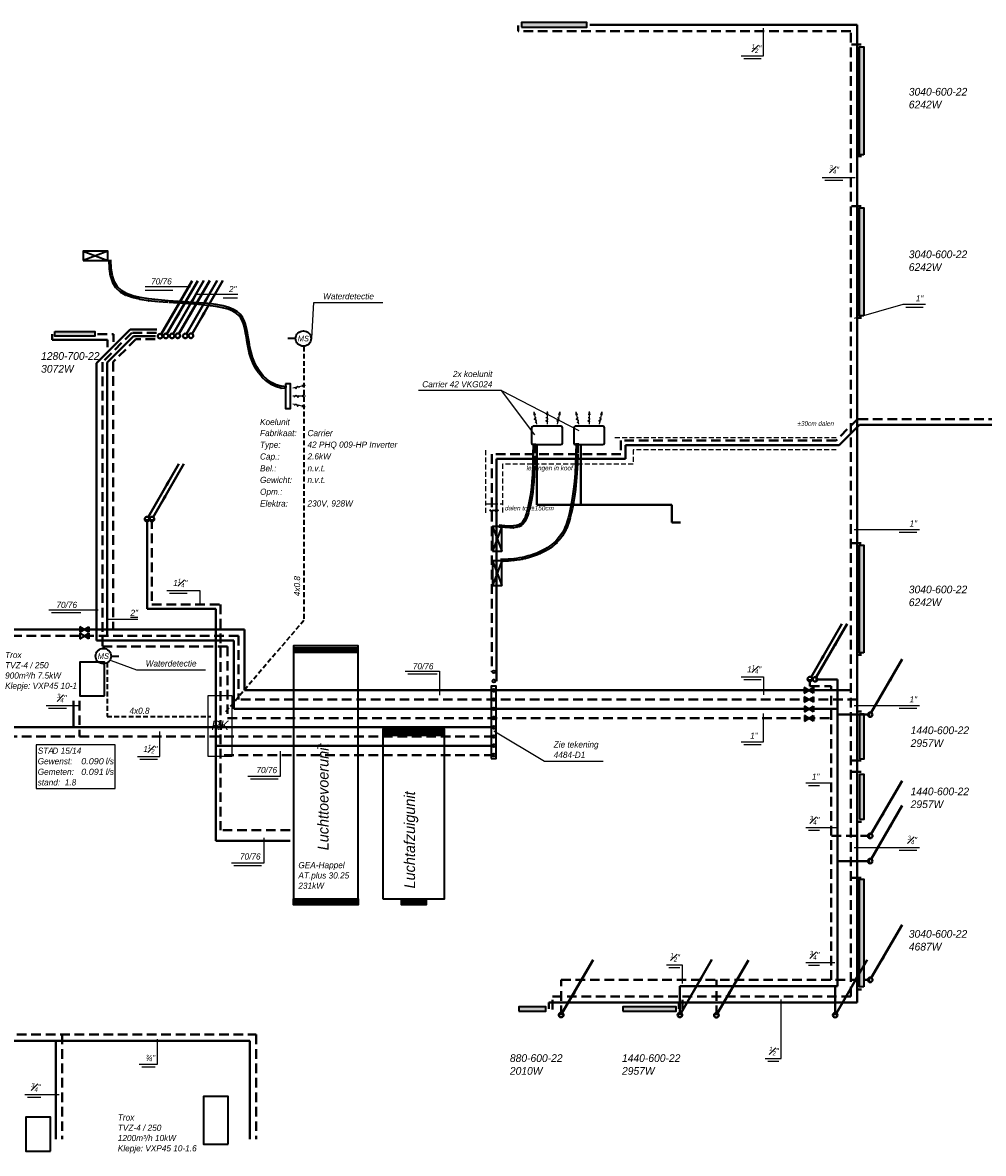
# Model space of a CAD drawing. Header units: millimetres. Extents: x -13501 to 278776, y 0 to 252300.
# Tile 6 of 131: x 17983 to 49162, y 19700 to 56378. Entities that reach past the tile are written whole.
import ezdxf
from ezdxf.enums import TextEntityAlignment as Align

# ---------------------------------------------------------------- set-up
doc = ezdxf.new("R2010")
doc.units = ezdxf.units.MM
doc.header["$LTSCALE"] = 100
doc.linetypes.add('B0701', pattern=[2.34375, 1.5625, -0.78125])
doc.linetypes.add('B0703', pattern=[4.6875, 3.125, -1.5625])
doc.layers.get('0').update_dxf_attribs({"linetype": 'CONTINUOUS'})
for name, color, linetype in [('Koof', 7, 'B0701'), ('LUCHTSTROMING', 7, 'CONTINUOUS'), ('WL58regeling-symbool', 6, 'CONTINUOUS'), ('WT-tekst', 7, 'CONTINUOUS')]:
    doc.layers.add(name, color=color, linetype=linetype)
for name, color, linetype, lineweight, true_color in [('WL52afvoer-condens', 7, 'Condensline', 40, 0x00a529), ('WL55koeling-symbool', 7, 'CONTINUOUS', 35, 0x00a529), ('WL56cv-groep voeding C-A', 7, 'CONTINUOUS', 40, 0x00a529), ('WL56cv-groep voeding C-R', 7, 'B0703', 40, 0x00a529), ('WL56cv-symbool', 7, 'CONTINUOUS', 35, 0x00a529), ('WL57vent-symbool', 7, 'CONTINUOUS', 35, 0x00a529)]:
    doc.layers.add(name, color=color, linetype=linetype, lineweight=lineweight, true_color=true_color)
for name, color, linetype, lineweight in [('WL55koeling-A', 140, 'CONTINUOUS', 35), ('WL55koeling-R', 140, 'B0703', 35), ('WL56cv-groep C0+1-A', 6, 'CONTINUOUS', 40), ('WL56cv-groep C0+1-R', 6, 'B0703', 40), ('WL56cv-groep C2+3-A', 140, 'CONTINUOUS', 40), ('WL56cv-groep C2+3-R', 140, 'B0703', 40), ('WL56cv-groep LBK-A', 1, 'CONTINUOUS', 40), ('WL56cv-groep LBK-R', 1, 'B0703', 40), ('WL56cv-groep raadzaal-A', 40, 'CONTINUOUS', 40), ('WL56cv-groep raadzaal-R', 40, 'B0703', 40), ('WL58regeling', 6, 'B0701', 35)]:
    doc.layers.add(name, color=color, linetype=linetype, lineweight=lineweight)
doc.styles.add('B-01', font='GOTHICI.TTF')
doc.styles.add('cg omega', font='GOTHICI.TTF', dxfattribs={"width": 1.32})
doc.styles.get("Standard").update_dxf_attribs({"font": 'GOTHICI.TTF'})
doc.linetypes.add('Condensline', pattern='A,15,-3,["C",Standard,S=2,R=0,X=-1,Y=-1],-3', length=21)
doc.dimstyles.new('schermer1-100', dxfattribs={"dimscale": 100, "dimtxt": 2, "dimasz": 2, "dimexe": 1, "dimexo": 1, "dimgap": 1, "dimtad": 1, "dimdec": 0, "dimzin": 0, "dimdsep": 46, "dimtxsty": 'B-01', "dimblk1": 'OBLIQUE', "dimblk2": 'OBLIQUE', "dimsah": 1, "dimcen": -3, "dimdle": 1, "dimclrd": 256, "dimclre": 256, "dimclrt": 256, "dimadec": 0, "dimazin": 0, "dimtfac": 0.75, "dimtdec": 0, "dimtmove": 0, "dimatfit": 1, "dimldrblk": 'NONE', "dimfxl": 1, "dimtvp": 1.5, "dimtolj": 1, "dimtzin": 0, "dimlwd": -1, "dimlwe": -1, "dimarcsym": 0})

# ---------------------------------------------------------------- blocks, each defined once
blk = doc.blocks.new('C2')
blk.add_line((10.37, 17.97), (0.38, 0.65))
blk.add_lwpolyline([(10.37, 17.97, 0, 1, 0), (6.37, 11.04, 1, 1, 0)], format="xyseb")
blk.add_circle((0, 0), 0.75)
blk = doc.blocks.new('C5')
blk.add_line((10.37, 17.9), (0.36, 0.66))
blk.add_lwpolyline([(0.37, 0.56, 0, 1, 0), (4.37, 7.49, 1, 1, 0)], format="xyseb")
blk.add_circle((0, 0), 0.75)
blk = doc.blocks.new('Luchtoevoerunit')
at = {"layer": 'WL57vent-symbool'}
h = blk.add_hatch(dxfattribs=at)
h.set_pattern_fill('ANSI31', color=256, scale=20, angle=315, style=0)
h.set_pattern_definition([(0, (-28184.42, -28417.76), (2e-14, 63.5), [])])
h.paths.add_polyline_path([(-2100, 8200), (-2100, 8000), (0, 8000), (0, 8200)])
h = blk.add_hatch(dxfattribs=at)
h.set_pattern_fill('ANSI31', color=256, scale=20, angle=315, style=0)
h.set_pattern_definition([(0, (-28184.42, 36417.76), (2e-14, -63.5), [])])
h.paths.add_polyline_path([(0, -200), (0, 0), (-2100, 0), (-2100, -200)])
for points in [[(-2100, 8000), (0, 8000), (0, 8200), (-2100, 8200)], [(-2100, 0), (0, 0), (0, 8000), (-2100, 8000)], [(-2100, 0), (0, 0), (0, -200), (-2100, -200)]]:
    blk.add_lwpolyline(points, close=True, dxfattribs=at)
at = {"layer": 'WT-tekst', "insert": (-1317, 1571), "char_height": 350, "width": 5333.07, "attachment_point": 1, "rotation": 90, "style": 'B-01'}
blk.add_mtext('Luchttoevoerunit', dxfattribs=at)
blk = doc.blocks.new('Luchtafzuigunit')
at = {"layer": 'WL57vent-symbool'}
h = blk.add_hatch(dxfattribs=at)
h.set_pattern_fill('ANSI31', color=256, scale=20, angle=315, style=0)
h.set_pattern_definition([(0, (-31677.42, -28417.76), (2e-14, 63.5), [])])
h.paths.add_polyline_path([(-1400, 0), (-600, 0), (-600, -200), (-1400, -200)])
h.paths.add_polyline_path([(-2000, 5300), (0, 5300), (0, 5500), (-2000, 5500)])
for points in [[(-2000, 5300), (0, 5300), (0, 5500), (-2000, 5500)], [(-2000, 0), (0, 0), (0, 5300), (-2000, 5300)], [(-1400, 0), (-600, 0), (-600, -200), (-1400, -200)]]:
    blk.add_lwpolyline(points, close=True, dxfattribs=at)
at = {"layer": 'WT-tekst', "insert": (-1309, 333), "char_height": 350, "width": 4682.77, "attachment_point": 1, "rotation": 90, "style": 'B-01'}
blk.add_mtext('Luchtafzuigunit', dxfattribs=at)
blk = doc.blocks.new('_OBLIQUE')
at = {"color": 0, "linetype": 'ByBlock'}
blk.add_line((-0.5, -0.5), (0.5, 0.5), dxfattribs=at)
blk = doc.blocks.new('D1')
for p, q in [((2.5, 1.5), (-2.5, -1.5)), ((-2.5, 1.5), (2.5, -1.5)), ((-2.5, -1.5), (-2.5, 1.5)), ((2.5, -1.5), (2.5, 1.5))]:
    blk.add_line(p, q)
blk = doc.blocks.new('e4')
blk.add_line((2.5, 0), (0, 0))
blk.add_circle((5, 0), 2.5)
at = {"layer": 'WT-tekst', "style": 'B-01'}
blk.add_attdef('I', text='', height=1.8, dxfattribs=at).set_placement((5, 0), align=Align.MIDDLE)
blk = doc.blocks.new('e2')
blk.add_line((-2.5, 0), (0, 0))
blk.add_circle((-5, 0), 2.5)
at = {"layer": 'WT-tekst', "style": 'B-01'}
blk.add_attdef('I', text='', height=1.8, dxfattribs=at).set_placement((-5, 0), align=Align.MIDDLE)
blk = doc.blocks.new('FLOWPIJL')
at = {"layer": 'LUCHTSTROMING'}
for q in [(-820, 0), (-213, 44), (-213, -44)]:
    blk.add_line((0, 0), q, dxfattribs=at)
blk.add_lwpolyline([(-696, -62), (-676, -17), (-658, 16), (-642, 39), (-628, 53), (-615, 60), (-603, 61), (-592, 57), (-582, 50), (-573, 41), (-565, 30), (-556, 17), (-548, 5), (-540, -8), (-532, -20), (-523, -31), (-513, -41), (-502, -48), (-490, -52), (-477, -51), (-464, -44), (-450, -29), (-435, -6), (-419, 27), (-403, 71)], dxfattribs=at)
blk = doc.blocks.new('42VKG018-024')
at = {"layer": 'WL55koeling-symbool'}
for p, q in [((-500, 546), (-500, 50)), ((450, 596), (-450, 596)), ((500, 50), (500, 546)), ((-450, 0), (450, 0))]:
    blk.add_line(p, q, dxfattribs=at)
for centre, start, end in [((-450, 546), 90, 180), ((450, 546), 0, 90), ((-450, 50), 180, 270), ((450, 50), 270, 0)]:
    blk.add_arc(centre, 50, start, end, dxfattribs=at)
for p, xscale, yscale, zscale, rotation in [((-434, 1065), -0.5000000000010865, 0.5, 0.5, 282.1422592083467), ((1, 1074), 0.5, 0.5, 0.5, 90), ((415, 1065), 0.5000000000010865, 0.5000000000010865, 0.5000000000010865, 77.85774079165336)]:
    blk.add_blockref('FLOWPIJL', p, dxfattribs=dict(at, xscale=xscale, yscale=yscale, zscale=zscale, rotation=rotation))
blk = doc.blocks.new('42HWS009-012')
at = {"layer": 'WL55koeling-symbool'}
blk.add_lwpolyline([(-400, 0), (400, 0), (400, 170), (-400, 170)], close=True, dxfattribs=at)
for p, xscale, yscale, zscale, rotation in [((-347, 639), -0.4999999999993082, 0.5, 0.5, 282.1422592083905), ((1, 648), 0.5, 0.5, 0.5, 90), ((349, 639), 0.4999999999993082, 0.4999999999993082, 0.4999999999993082, 77.85774079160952)]:
    blk.add_blockref('FLOWPIJL', p, dxfattribs=dict(at, xscale=xscale, yscale=yscale, zscale=zscale, rotation=rotation))
blk = doc.blocks.new('f1')
at = {"layer": 'WL58regeling-symbool', "style": 'cg omega'}
blk.add_text('Elektra:', height=2, dxfattribs=at).set_placement((0.17, -3.79))
blk.add_attdef('E', (15.58, -3.76), '', height=2, dxfattribs=at)
at = {"layer": 'WT-tekst', "style": 'cg omega'}
for s, p in [('Fabrikaat:', (0.17, 19.07)), ('Type:', (0.17, 15.27)), ('Cap.:', (0.17, 11.47)), ('Bel.:', (0.17, 7.63)), ('Gewicht:', (0.17, 3.87)), ('Opm.:', (0.17, 0.04))]:
    blk.add_text(s, height=2, dxfattribs=at).set_placement(p)
for tag, p in [('BENAMING', (0.17, 22.64)), ('FABR', (15.58, 19.06)), ('TYPE', (15.58, 15.32)), ('CAP', (15.58, 11.51)), ('BEL', (15.58, 7.67)), ('GEW', (15.58, 3.9)), ('OPM', (15.58, 0.08))]:
    blk.add_attdef(tag, p, '', height=2, dxfattribs=at)
blk = doc.blocks.new('f3')
blk.add_lwpolyline([(0, 0), (25.64, 0), (25.64, 14.16), (0, 14.16)], close=True)
at = {"style": 'B-01'}
for s, p in [('STA', (0.5, 11.28)), ('Gewenst:', (0.5, 7.85)), ('l/s', (22.56, 7.84)), ('Gemeten:', (0.5, 4.42)), ('l/s', (22.56, 4.42)), ('stand:', (0.5, 0.99))]:
    blk.add_text(s, height=2, dxfattribs=at).set_placement(p)
for tag, p in [('TYPE', (5.26, 11.27)), ('STAND', (9.28, 0.99))]:
    blk.add_attdef(tag, p, '', height=2, dxfattribs=at)
for tag, width, p, p2 in [('GEW', 1.108251, (14.63, 7.84), (21.93, 7.84)), ('GEM', 1.127784, (14.63, 4.42), (21.93, 4.42))]:
    blk.add_attdef(tag, text='', height=2, dxfattribs=dict(at, width=width)).set_placement(p, p2, align=Align.FIT)

msp = doc.modelspace()

# ---------------------------------------------------------------- hatches: boundary and pattern name
at = {"layer": 'WL56cv-symbool'}
for points in [[(34168, 56228), (36298, 56228), (36298, 56378), (34168, 56378)], [(45287, 52094), (45137, 52094), (45137, 55592), (45287, 55592)], [(45287, 46870), (45137, 46870), (45137, 50368), (45287, 50368)], [(19024, 46358), (20326, 46358), (20326, 46208), (19024, 46208)], [(45287, 35933), (45137, 35933), (45137, 39431), (45287, 39431)], [(45139, 32503), (45289, 32503), (45289, 33949), (45139, 33949)], [(45139, 30540), (45289, 30540), (45289, 31986), (45139, 31986)], [(45287, 25098), (45137, 25098), (45137, 28596), (45287, 28596)], [(34090, 24309), (34960, 24309), (34960, 24459), (34090, 24459)], [(37460, 24309), (39194, 24309), (39194, 24459), (37460, 24459)]]:
    msp.add_hatch(color=256, dxfattribs=at).paths.add_polyline_path(points)

# ---------------------------------------------------------------- linework, layer by layer
at = {"layer": 'Koof', "linetype": 'B0701'}
for p, q in [((37206, 42921), (44387, 42921)), ((33017, 40773), (33555, 40773))]:
    msp.add_line(p, q, dxfattribs=at)
for points in [[(33017, 40478), (33017, 42563)], [(44387, 42524), (37795, 42524), (37795, 42056), (33555, 42056), (33555, 40478)]]:
    msp.add_lwpolyline(points, dxfattribs=at)
at = {"layer": 'WL52afvoer-condens'}
for p, q in [((34666, 42697), (34666, 40741)), ((36100, 42684), (36100, 40741)), ((34666, 40741), (39049, 40741)), ((39049, 40741), (39049, 40165)), ((39049, 40165), (39331, 40165))]:
    msp.add_line(p, q, dxfattribs=at)
at = {"layer": 'WL55koeling-A'}
for points in [[(26555, 44566), (26378, 44583), (26212, 44631), (26059, 44707), (25918, 44806), (25792, 44925), (25681, 45060), (25585, 45208), (25507, 45364), (25445, 45524), (25397, 45688), (25360, 45851), (25330, 46013), (25305, 46170), (25280, 46321), (25253, 46464), (25220, 46596), (25177, 46716), (25120, 46823), (25046, 46919), (24950, 47003), (24828, 47076), (24675, 47138), (24487, 47190), (24261, 47232), (23994, 47265), (23694, 47292), (23372, 47314), (23039, 47336), (22704, 47358), (22378, 47385), (22071, 47418), (21794, 47461), (21556, 47517), (21356, 47590), (21192, 47685), (21062, 47809), (20965, 47965), (20898, 48161), (20859, 48400), (20847, 48688)], [(34546, 42728), (34543, 42329), (34536, 41996), (34526, 41720), (34512, 41493), (34495, 41307), (34476, 41152), (34456, 41020), (34435, 40902), (34413, 40792), (34391, 40688), (34368, 40591), (34344, 40500), (34318, 40417), (34289, 40342), (34259, 40274), (34226, 40215), (34189, 40164), (34144, 40123), (34086, 40090), (34011, 40067), (33915, 40054), (33791, 40050), (33636, 40057), (33445, 40074)], [(35945, 42740), (35941, 42390), (35930, 42067), (35912, 41769), (35889, 41495), (35862, 41246), (35831, 41020), (35798, 40817), (35765, 40636), (35731, 40476), (35696, 40335), (35660, 40211), (35623, 40101), (35584, 40004), (35542, 39917), (35498, 39837), (35451, 39764), (35399, 39694), (35344, 39627), (35286, 39563), (35223, 39503), (35156, 39446), (35085, 39393), (35010, 39343), (34930, 39295), (34847, 39251), (34760, 39211), (34670, 39173), (34577, 39139), (34483, 39107), (34388, 39080), (34293, 39055), (34199, 39033), (34105, 39015), (34013, 39000), (33922, 38988), (33832, 38978), (33745, 38971), (33659, 38966), (33575, 38964), (33493, 38963)]]:
    msp.add_lwpolyline(points, dxfattribs=at)
at = {"layer": 'WL55koeling-R'}
for points in [[(26549, 44506), (26372, 44523, -0.046982), (26361, 44525), (26195, 44574, -0.04382), (26185, 44577), (26032, 44653, -0.039535), (26024, 44658), (25884, 44757, -0.035163), (25877, 44762), (25751, 44882, -0.031375), (25746, 44887), (25635, 45022, -0.028495), (25631, 45028), (25535, 45175, -0.026641), (25532, 45181), (25453, 45337, -0.025052), (25451, 45342), (25389, 45503, -0.020769), (25387, 45508), (25339, 45671, -0.015607), (25338, 45674), (25301, 45838, -0.010427), (25301, 45840), (25271, 46002, -0.005153), (25271, 46003), (25246, 46160), (25221, 46311), (25194, 46451), (25162, 46579), (25122, 46692), (25070, 46791), (25002, 46877), (24915, 46954), (24801, 47022), (24655, 47081), (24474, 47131), (24252, 47173), (23987, 47205), (23689, 47232), (23368, 47254), (23035, 47276, -0.000962), (23035, 47276), (22700, 47298, -0.003569), (22699, 47298), (22373, 47325, -0.006748), (22371, 47325), (22065, 47359, -0.011282), (22062, 47359), (21785, 47402, -0.018679), (21781, 47403), (21542, 47458, -0.030167), (21535, 47460), (21335, 47533, -0.044728), (21326, 47538), (21162, 47633, -0.058454), (21151, 47642), (21021, 47765, -0.063551), (21011, 47777), (20914, 47934, -0.056279), (20908, 47946), (20841, 48141, -0.042506), (20839, 48151), (20800, 48390, -0.029353), (20799, 48397), (20787, 48685)], [(34606, 42728), (34603, 42329, -0.003641), (34603, 42328), (34596, 41995, -0.004565), (34596, 41994), (34586, 41718, -0.005669), (34585, 41717), (34571, 41490, -0.006846), (34571, 41488), (34555, 41301, -0.007795), (34554, 41300), (34536, 41145, -0.007906), (34536, 41143), (34515, 41011, -0.006391), (34515, 41009), (34494, 40892, -0.003856), (34494, 40891), (34472, 40780, -0.004265), (34472, 40779), (34450, 40676, -0.005824), (34450, 40674), (34427, 40577, -0.007733), (34426, 40575), (34402, 40485, -0.010113), (34401, 40482), (34375, 40399, -0.013121), (34374, 40396), (34346, 40321, -0.016957), (34344, 40317), (34314, 40249, -0.021845), (34311, 40245), (34278, 40185, -0.030284), (34274, 40179), (34237, 40129, -0.047633), (34229, 40120), (34184, 40079, -0.05841), (34173, 40070), (34116, 40038, -0.053846), (34104, 40033), (34029, 40010, -0.040422), (34020, 40008), (33923, 39994, -0.027322), (33916, 39994), (33793, 39991, -0.017788), (33789, 39991), (33634, 39997, -0.011495), (33631, 39997), (33440, 40015)], [(36005, 42739), (36001, 42390, -0.005925), (36001, 42388), (35990, 42065, -0.00605), (35990, 42063), (35972, 41765, -0.006158), (35972, 41764), (35949, 41490, -0.006244), (35949, 41489), (35921, 41240, -0.006298), (35921, 41238), (35891, 41012, -0.006308), (35890, 41011), (35858, 40808, -0.006258), (35857, 40806), (35824, 40625, -0.00641), (35823, 40624), (35789, 40464, -0.007767), (35789, 40462), (35754, 40321, -0.009657), (35754, 40319), (35718, 40194, -0.011725), (35717, 40192), (35680, 40082, -0.013766), (35679, 40079), (35640, 39982, -0.015436), (35638, 39978), (35597, 39891, -0.016296), (35595, 39887), (35551, 39808, -0.015951), (35549, 39805), (35501, 39731, -0.01473), (35499, 39728), (35448, 39658, -0.014593), (35446, 39655), (35391, 39589, -0.014747), (35388, 39586), (35329, 39523, -0.014766), (35327, 39520), (35264, 39460, -0.01465), (35262, 39458), (35195, 39401, -0.014405), (35192, 39399), (35121, 39345, -0.014043), (35118, 39343), (35043, 39293, -0.01358), (35040, 39291), (34961, 39244, -0.012897), (34958, 39242), (34875, 39198, -0.011715), (34872, 39197), (34785, 39156, -0.010618), (34783, 39155), (34693, 39118, -0.009732), (34691, 39117), (34598, 39082, -0.009029), (34596, 39082), (34502, 39050, -0.008487), (34500, 39050), (34405, 39022, -0.008091), (34404, 39021), (34308, 38997, -0.007835), (34307, 38996), (34212, 38975, -0.007671), (34210, 38974), (34117, 38956, -0.007409), (34115, 38956), (34022, 38941, -0.007104), (34021, 38941), (33930, 38928, -0.006794), (33928, 38928), (33839, 38919, -0.006481), (33837, 38918), (33749, 38911, -0.006166), (33748, 38911), (33662, 38906, -0.005848), (33661, 38906), (33577, 38904, -0.005528), (33575, 38904), (33494, 38903)]]:
    msp.add_lwpolyline(points, format="xyb", dxfattribs=at)
at = {"layer": 'WL55koeling-symbool'}
for p, q in [((19953, 48963), (20753, 48663)), ((20753, 48963), (19953, 48663)), ((33537, 40031), (33237, 39231)), ((33237, 40031), (33537, 39231)), ((33237, 38918), (33537, 38118)), ((33537, 38918), (33237, 38118))]:
    msp.add_line(p, q, dxfattribs=at)
for points in [[(19953, 48663), (20753, 48663), (20753, 48963), (19953, 48963)], [(33237, 39231), (33537, 39231), (33537, 40031), (33237, 40031)], [(33237, 38118), (33537, 38118), (33537, 38918), (33237, 38918)]]:
    msp.add_lwpolyline(points, close=True, dxfattribs=at)
at = {"layer": 'WL56cv-groep C0+1-A'}
for p, q in [((21468, 46419), (20376, 45327)), ((22341, 46419), (21468, 46419)), ((20376, 45327), (20376, 36339)), ((24834, 36339), (20376, 36339)), ((24834, 36339), (24834, 34122)), ((43713, 35067), (44424, 35067)), ((44424, 25128), (44424, 35067)), ((24834, 34122), (44424, 34122)), ((45487, 33931), (44424, 33931)), ((45487, 29182), (44424, 29182)), ((39313, 25128), (44424, 25128)), ((39313, 24183), (39313, 25128)), ((44352, 24183), (44352, 25128))]:
    msp.add_line(p, q, dxfattribs=at)
at = {"layer": 'WL56cv-groep C0+1-R'}
for p, q in [((21527, 46318), (20575, 45367)), ((22327, 46318), (21527, 46318)), ((20575, 45367), (20575, 36140)), ((24635, 36140), (20575, 36140)), ((24635, 36140), (24635, 33822)), ((43533, 35084), (43533, 34860)), ((43533, 34860), (44224, 34860)), ((44224, 25328), (44224, 34860)), ((24635, 33822), (44224, 33822)), ((45487, 29997), (44224, 29997)), ((35459, 25328), (45487, 25328)), ((35459, 24183), (35459, 25328)), ((40498, 24183), (40498, 25328))]:
    msp.add_line(p, q, dxfattribs=at)
at = {"layer": 'WL56cv-groep C2+3-A'}
for p, q in [((34067, 56105), (34067, 56287)), ((45064, 56305), (36394, 56305)), ((45064, 24593), (45064, 56305)), ((45208, 52051), (45061, 52051)), ((45208, 46797), (45061, 46797)), ((18942, 46273), (18942, 46087)), ((18942, 46087), (20733, 46087)), ((21579, 46204), (20726, 45351)), ((20733, 46087), (20733, 45848)), ((22296, 46204), (21579, 46204)), ((20726, 45351), (20726, 36490)), ((25184, 36689), (13782, 36689)), ((25184, 36689), (25184, 34722)), ((45208, 35871), (45061, 35871)), ((44864, 34722), (25184, 34722)), ((45208, 34037), (45061, 34037)), ((45208, 30460), (45061, 30460)), ((45208, 25020), (45061, 25020)), ((35060, 24392), (35060, 24593)), ((35060, 24593), (45064, 24593)), ((39276, 24392), (39276, 24593))]:
    msp.add_line(p, q, dxfattribs=at)
at = {"layer": 'WL56cv-groep C2+3-R'}
for p, q in [((44864, 56105), (34067, 56105)), ((44864, 24793), (44864, 56105)), ((45194, 55673), (44868, 55673)), ((45194, 50419), (44868, 50419)), ((20410, 46273), (20932, 46273)), ((20932, 46273), (20932, 46019)), ((21662, 46110), (20925, 45374)), ((22286, 46110), (21662, 46110)), ((20925, 45374), (20925, 36689)), ((45194, 39493), (44868, 39493)), ((24985, 36490), (13582, 36490)), ((24985, 36490), (24985, 34422)), ((45064, 34422), (24985, 34422)), ((45194, 32441), (44868, 32441)), ((45194, 32071), (44868, 32071)), ((45194, 28642), (44868, 28642)), ((35181, 24372), (35181, 24793)), ((35181, 24793), (44864, 24793)), ((39397, 24372), (39397, 24793))]:
    msp.add_line(p, q, dxfattribs=at)
at = {"layer": 'WL56cv-groep LBK-A'}
for p, q in [((22020, 40274), (22020, 37368)), ((22020, 37368), (24258, 37368)), ((24258, 37368), (24258, 29834)), ((33272, 32922), (24258, 32922)), ((26663, 29834), (24258, 29834))]:
    msp.add_line(p, q, dxfattribs=at)
at = {"layer": 'WL56cv-groep LBK-R'}
for p, q in [((22180, 40274), (22180, 37505)), ((22180, 37505), (24406, 37505)), ((24406, 37505), (24406, 30179)), ((33272, 32622), (24406, 32622)), ((26663, 30179), (24406, 30179))]:
    msp.add_line(p, q, dxfattribs=at)
at = {"layer": 'WL56cv-groep raadzaal-A'}
for p, q in [((19631, 34377), (19631, 33522)), ((33272, 33522), (11817, 33522)), ((8622, 23352), (25358, 23352)), ((19064, 23352), (19064, 20163)), ((25358, 23352), (25358, 20163))]:
    msp.add_line(p, q, dxfattribs=at)
at = {"layer": 'WL56cv-groep raadzaal-R'}
for p, q in [((19832, 34377), (19832, 33222)), ((33272, 33222), (12017, 33222)), ((8422, 23552), (25558, 23552)), ((19264, 23552), (19264, 20163)), ((25558, 23552), (25558, 20163))]:
    msp.add_line(p, q, dxfattribs=at)
at = {"layer": 'WL56cv-groep voeding C-A'}
for p, q in [((45140, 43332), (44484, 42676)), ((74803, 43332), (45140, 43332)), ((44484, 42676), (37551, 42676)), ((37551, 42676), (37551, 42229)), ((37551, 42229), (33357, 42229)), ((33357, 42229), (33357, 35018))]:
    msp.add_line(p, q, dxfattribs=at)
at = {"layer": 'WL56cv-groep voeding C-R'}
for p, q in [((45078, 43518), (44386, 42826)), ((74953, 43518), (45078, 43518)), ((44386, 42826), (37401, 42826)), ((37401, 42826), (37401, 42379)), ((37401, 42379), (33207, 42379)), ((33207, 42379), (33207, 35325))]:
    msp.add_line(p, q, dxfattribs=at)
for centre in [(33207, 40580), (33357, 40580)]:
    msp.add_arc(centre, 50, 180, 0, dxfattribs=at)
at = {"layer": 'WL56cv-symbool'}
for points in [[(34168, 56228), (36298, 56228), (36298, 56378), (34168, 56378)], [(45287, 52094), (45137, 52094), (45137, 55592), (45287, 55592)], [(45287, 46870), (45137, 46870), (45137, 50368), (45287, 50368)], [(19024, 46358), (20326, 46358), (20326, 46208), (19024, 46208)], [(45287, 35933), (45137, 35933), (45137, 39431), (45287, 39431)], [(33189, 32509), (33355, 32509), (33355, 34859), (33189, 34859)], [(45139, 32503), (45289, 32503), (45289, 33949), (45139, 33949)], [(45139, 30540), (45289, 30540), (45289, 31986), (45139, 31986)], [(45287, 25098), (45137, 25098), (45137, 28596), (45287, 28596)], [(34090, 24309), (34960, 24309), (34960, 24459), (34090, 24459)], [(37460, 24309), (39194, 24309), (39194, 24459), (37460, 24459)]]:
    msp.add_lwpolyline(points, close=True, dxfattribs=at)
for centre in [(33272, 35322), (33272, 35022), (33272, 34722), (33272, 34422), (33272, 34122), (33272, 33822), (33272, 33522), (33272, 33222), (33272, 32922), (33272, 32622)]:
    msp.add_circle(centre, 46.5, dxfattribs=at)
at = {"layer": 'WL57vent-symbool'}
for points in [[(20642, 34538), (20642, 35638), (19842, 35638), (19842, 34538)], [(24652, 19995), (24652, 21545), (23852, 21545), (23852, 19995)], [(18891, 19773), (18891, 20873), (18091, 20873), (18091, 19773)]]:
    msp.add_lwpolyline(points, close=True, dxfattribs=at)
at = {"layer": 'WL58regeling'}
for p, q in [((27108, 45870), (27108, 36988)), ((27108, 36988), (24543, 33984)), ((20723, 35619), (20723, 33867)), ((20723, 33867), (24095, 33867))]:
    msp.add_line(p, q, dxfattribs=at)
at = {"layer": 'WL58regeling-symbool'}
msp.add_lwpolyline([(23996, 32589), (24788, 32589), (24788, 34545), (23996, 34545)], close=True, dxfattribs=at)
at = {"layer": 'WT-tekst'}
for p, q in [((41386, 55212), (41951, 55212)), ((43935, 51351), (45003, 51351)), ((44018, 51265), (44598, 51265)), ((21958, 47697), (22856, 47697)), ((24491, 47451), (24958, 47451)), ((46646, 47150), (47210, 47150)), ((33527, 44445), (36038, 43153)), ((44972, 39932), (47085, 39932)), ((46427, 39845), (47006, 39845)), ((22662, 37963), (23731, 37963)), ((22746, 37876), (23325, 37876)), ((23731, 37963), (23731, 37505)), ((18836, 37334), (20438, 37334)), ((18919, 37248), (19869, 37248)), ((30486, 35257), (31436, 35257)), ((41386, 35076), (41951, 35076)), ((18743, 34230), (19811, 34230)), ((18826, 34143), (19406, 34143)), ((44972, 34229), (47085, 34229)), ((46427, 34142), (47006, 34142)), ((41386, 32966), (41951, 32966)), ((21792, 32490), (22356, 32490)), ((25377, 31847), (26275, 31847)), ((43399, 31723), (44225, 31723)), ((43483, 31637), (43838, 31637)), ((43399, 30269), (44415, 30269)), ((43483, 30183), (43838, 30183)), ((44972, 29625), (47085, 29625)), ((46427, 29538), (47006, 29538)), ((24841, 29043), (25739, 29043)), ((38957, 25735), (39312, 25735)), ((43399, 25890), (44336, 25890)), ((43483, 25804), (43838, 25804)), ((21853, 22504), (22283, 22504)), ((42164, 22691), (42519, 22691)), ((18056, 21606), (19166, 21606)), ((18140, 21520), (18570, 21520))]:
    msp.add_line(p, q, dxfattribs=at)
for points in [[(41303, 55298), (42030, 55298), (42030, 56197)], [(21958, 47816), (22888, 47816), (23431, 47816)], [(23570, 47571), (24064, 47571), (24966, 47570)], [(47278, 47236), (46551, 47236), (44966, 46786)], [(30402, 35344), (31515, 35344), (31515, 34566)], [(41303, 35162), (42030, 35162), (42030, 34574)], [(41303, 33053), (42030, 33053), (42030, 33971)], [(21708, 32576), (22436, 32576), (22436, 33386)], [(25293, 31933), (26354, 31933), (26354, 32742)], [(24758, 29129), (25819, 29129), (25819, 29939)], [(38873, 25821), (39392, 25821), (39392, 25214)], [(42080, 22778), (42598, 22778), (42598, 24693)], [(21769, 22590), (22362, 22590), (22362, 23400)]]:
    msp.add_lwpolyline(points, dxfattribs=at)

# ---------------------------------------------------------------- block references
msp.add_blockref('Luchtafzuigunit', (31677, 27961))
at = {"layer": 'WL55koeling-symbool', "rotation": 270}
msp.add_blockref('42HWS009-012', (26511, 44260), dxfattribs=at)
at = {"layer": 'WL55koeling-symbool'}
for p in [(35002, 42690), (36367, 42690)]:
    msp.add_blockref('42VKG018-024', p, dxfattribs=at)
at = {"layer": 'WL56cv-groep C0+1-A', "xscale": 100, "yscale": 100, "zscale": 100}
for p in [(22444, 46207), (43701, 35077), (45487, 33931), (45487, 29182), (39313, 24189), (44352, 24183)]:
    msp.add_blockref('C2', p, dxfattribs=at)
at = {"layer": 'WL56cv-groep C0+1-R', "xscale": 100, "yscale": 100, "zscale": 100}
for p in [(22630, 46214), (43533, 35084), (45487, 29997), (45487, 25328), (35459, 24189), (40498, 24183)]:
    msp.add_blockref('C5', p, dxfattribs=at)
at = {"layer": 'WL56cv-groep C2+3-A', "xscale": 100, "yscale": 100, "zscale": 100}
for p in [(22832, 46214), (23261, 46214)]:
    msp.add_blockref('C2', p, dxfattribs=at)
at = {"layer": 'WL56cv-groep C2+3-R', "xscale": 100, "yscale": 100, "zscale": 100}
for p in [(23017, 46221), (23446, 46221)]:
    msp.add_blockref('C5', p, dxfattribs=at)
at = {"layer": 'WL56cv-groep LBK-A', "xscale": 100, "yscale": 100, "zscale": 100}
msp.add_blockref('C2', (22020, 40274), dxfattribs=at)
at = {"layer": 'WL56cv-groep LBK-R', "xscale": 100, "yscale": 100, "zscale": 100}
msp.add_blockref('C5', (22180, 40274), dxfattribs=at)
at = {"layer": 'WL56cv-symbool', "xscale": 60, "yscale": 60, "zscale": 60, "rotation": 180}
for p in [(19986, 36694), (19986, 36485), (43500, 34722), (43500, 34422), (43503, 34113), (43503, 33813)]:
    msp.add_blockref('D1', p, dxfattribs=at)
at = {"layer": 'WL57vent-symbool', "xscale": 100, "yscale": 100, "zscale": 100}
for name, p in [('e4', (26594, 46130)), ('e2', (21103, 35831))]:
    msp.add_blockref(name, p, dxfattribs=at).add_auto_attribs({'I': 'MS'})
at = {"layer": 'WL57vent-symbool'}
msp.add_blockref('Luchtoevoerunit', (28877, 27961), dxfattribs=at)
at = {"layer": 'WT-tekst'}
ref = msp.add_blockref('f1', (25670, 41058), dxfattribs=dict(at, xscale=100, yscale=100, zscale=100))
ref.add_attrib('BENAMING', 'Koelunit', (25687, 43323), dxfattribs={"height": 200, "style": 'cg omega'})
ref.add_attrib('FABR', 'Carrier', (27228, 42964), dxfattribs={"height": 200, "style": 'cg omega'})
ref.add_attrib('TYPE', '42 PHQ 009-HP Inverter', (27228, 42590), dxfattribs={"height": 200, "style": 'cg omega'})
ref.add_attrib('CAP', '2.6kW', (27228, 42209), dxfattribs={"height": 200, "style": 'cg omega'})
ref.add_attrib('BEL', 'n.v.t.', (27228, 41826), dxfattribs={"height": 200, "style": 'cg omega'})
ref.add_attrib('E', '230V, 928W', (27228, 40682), dxfattribs={"layer": 'WL58regeling-symbool', "height": 200, "style": 'cg omega'})
ref.add_attrib('GEW', 'n.v.t.', (27228, 41449), dxfattribs={"height": 200, "style": 'cg omega'})
ref = msp.add_blockref('f3', (18423, 31536), dxfattribs=dict(at, xscale=100, yscale=100, zscale=100))
ref.add_attrib('GEW', '0.090', dxfattribs={"layer": '0', "height": 200, "style": 'B-01', "width": 1.052481}).set_placement((19886, 32320), (20617, 32320), align=Align.FIT)
ref.add_attrib('GEM', '0.091', dxfattribs={"layer": '0', "height": 200, "style": 'B-01', "width": 1.052481}).set_placement((19886, 31977), (20617, 31977), align=Align.FIT)
ref.add_attrib('STAND', '1.8', (19351, 31635), dxfattribs={"layer": '0', "height": 200, "style": 'B-01'})
ref.add_attrib('TYPE', 'D 15/14', (18950, 32662), dxfattribs={"layer": '0', "height": 200, "style": 'B-01'})

# ---------------------------------------------------------------- texts
at = {"layer": 'WL58regeling-symbool', "style": 'B-01'}
msp.add_text('4x0.8', height=200, rotation=90, dxfattribs=at).set_placement((26989, 37773))
for s, height, p in [('4x0.8', 200, (21449, 33957)), ('RK', 300, (24113, 33437))]:
    msp.add_text(s, height=height, dxfattribs=at).set_placement(p)
at = {"layer": 'WT-tekst', "style": 'B-01'}
for s, p in [('3040-600-22', (46742, 54010)), ('6242W', (46742, 53595)), ('3040-600-22', (46742, 48738)), ('6242W', (46742, 48323)), ('1280-700-22', (18583, 45439)), ('3072W', (18583, 45024)), ('3040-600-22', (46742, 37867)), ('6242W', (46742, 37452)), ('1440-600-22', (46801, 33299)), ('2957W', (46801, 32883)), ('1440-600-22', (46801, 31316)), ('2957W', (46801, 30901)), ('3040-600-22', (46742, 26695)), ('4687W', (46742, 26280)), ('880-600-22', (33796, 22666)), ('1440-600-22', (37434, 22666)), ('2010W', (33796, 22251)), ('2957W', (37434, 22251))]:
    msp.add_text(s, height=250, dxfattribs=at).set_placement(p)
for s, insert, char_height, attachment_point in [('\\A1;{\\H0.7x;\\S1#2;}"', (41954, 55397), 200, 9), ('\\A1;{\\H0.7x;\\S3#4;}"', (44478, 51468), 200, 9), ('70/76', (22822, 47882), 200, 9), ('2"', (24924, 47636), 200, 9), ('Waterdetectie', (27733, 47399), 200, 7), ('1"', (47213, 47335), 200, 9), ('2x koelunit\\PCarrier 42 VKG024', (33227, 44545), 200, 9), ('±30cm dalen', (43129, 43450), 150, 1), ('leidingen in koof', (34339, 42006), 150, 1), ('dalen tot ±150cm', (33635, 40705), 150, 1), ('1"', (47010, 40031), 200, 9), ('\\A1;1{\\H0.7x;\\S1#4;}"', (23329, 38062), 200, 9), ('70/76', (19749, 37388), 200, 9), ('{\\L2"}', (21483, 37133), 200, 7), ('Waterdetectie', (21977, 35489), 200, 7), ('70/76', (31316, 35398), 200, 9), ('\\A1;1{\\H0.7x;\\S1#4;}"', (41954, 35261), 200, 9), ('\\A1;{\\H0.7x;\\S3#4;}"', (19409, 34329), 200, 9), ('1"', (47010, 34328), 200, 9), ('1"', (41839, 33152), 200, 9), ('Zie tekening\\P4484-D1', (35218, 32527), 200, 7), ('\\A1;1{\\H0.7x;\\S1#2;}"', (22359, 32675), 200, 9), ('70/76', (26241, 32032), 200, 9), ('1"', (43841, 31822), 200, 9), ('\\A1;{\\H0.7x;\\S3#4;}"', (43841, 30368), 200, 9), ('\\A1;{\\H0.7x;\\S3#4;}"', (47010, 29724), 200, 9), ('70/76', (25705, 29228), 200, 9), ('\\A1;{\\H0.7x;\\S1#2;}"', (39316, 25920), 200, 9), ('\\A1;{\\H0.7x;\\S3#4;}"', (43841, 25989), 200, 9), ('\\A1;{\\H0.7x;\\S1#2;}"', (42522, 22877), 200, 9), ('¾"', (22286, 22689), 200, 9), ('\\A1;{\\H0.7x;\\S3#4;}"', (18573, 21705), 200, 9)]:
    msp.add_mtext(s, dxfattribs=dict(at, insert=insert, char_height=char_height, attachment_point=attachment_point))
at = {"layer": 'WT-tekst', "char_height": 200, "width": 3261, "attachment_point": 1, "style": 'B-01'}
for s, insert in [('Trox\\PTVZ-4 / 250\\P900m³/h 7.5kW\\PKlepje: VXP45 10-1', (17415, 35967)), ('GEA-Happel\\PAT.plus 30.25\\P231kW', (26932, 29150)), ('Trox\\PTVZ-4 / 250\\P1200m³/h 10kW\\PKlepje: VXP45 10-1.6', (21073, 20966))]:
    msp.add_mtext(s, dxfattribs=dict(at, insert=insert))

# ---------------------------------------------------------------- leaders
at = {"layer": 'WT-tekst', "has_arrowhead": 0, "annotation_type": 0, "has_hookline": 1}
for points, hookline_direction, text_width in [([(27372, 46144), (27433, 47299), (27633, 47299)], 0, 1936), ([(34601, 43007), (33527, 44445), (33327, 44445)], 1, 2398), ([(20696, 37033), (21383, 37033)], 0, 241), ([(20859, 35689), (21677, 35389), (21877, 35389)], 0, 1936), ([(33280, 33410), (34918, 32427), (35118, 32427)], 0, 1607)]:
    msp.add_leader(points, dimstyle='schermer1-100', dxfattribs=dict(at, hookline_direction=hookline_direction, text_width=text_width))

doc.saveas('drawing.dxf')
